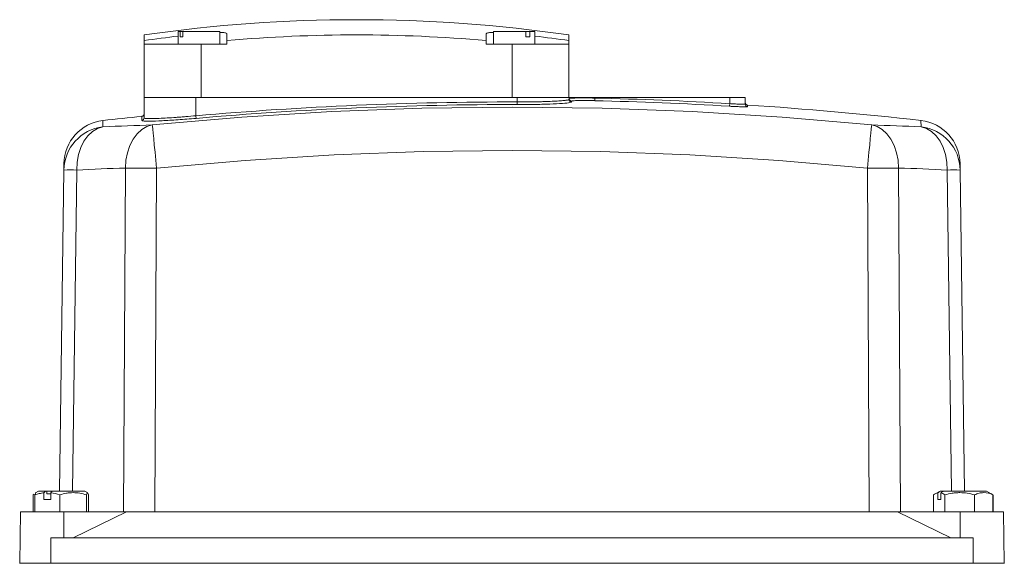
# Model space of a CAD drawing. Header units: millimetres. Extents: x 165 to 832, y 42 to 879.
# Tile 23 of 23: x 640 to 830, y 774 to 879. Entities that reach past the tile are written whole.
import ezdxf

# ---------------------------------------------------------------- set-up
doc = ezdxf.new("R2010")
doc.units = ezdxf.units.MM

msp = doc.modelspace()

# ---------------------------------------------------------------- linework, layer by layer
at = {"color": 7, "linetype": 'Continuous', "lineweight": 15}
for p, q in [((663.95, 875.4), (663.95, 876.5)), ((670.53, 877.13), (670.53, 874.73)), ((670.88, 877.13), (670.53, 877.13)), ((670.88, 876.13), (670.88, 877.13)), ((670.88, 877.13), (671.4, 877.13)), ((671.4, 876.13), (670.88, 876.13)), ((671.4, 877.13), (671.4, 876.13)), ((678.53, 877.13), (671.4, 877.13)), ((678.53, 874.73), (678.53, 877.13)), ((679.94, 876.72), (679.94, 875.4)), ((729.94, 875.4), (729.94, 876.72)), ((731.34, 877.13), (731.34, 874.73)), ((737.6, 877.13), (731.34, 877.13)), ((737.6, 876.13), (737.6, 877.13)), ((737.6, 877.13), (738.35, 877.13)), ((738.35, 876.13), (737.6, 876.13)), ((739.34, 877.13), (738.35, 877.13)), ((738.35, 877.13), (738.35, 876.13)), ((739.34, 874.73), (739.34, 877.13)), ((745.93, 876.5), (745.93, 875.4)), ((663.95, 874.73), (663.95, 875.4)), ((663.95, 874.73), (663.95, 864.43)), ((674.94, 874.73), (663.95, 874.73)), ((674.94, 874.73), (674.94, 864.43)), ((679.94, 874.73), (674.94, 874.73)), ((679.94, 875.4), (679.94, 874.73)), ((729.94, 874.73), (729.94, 875.4)), ((734.94, 874.73), (729.94, 874.73)), ((734.94, 874.73), (734.94, 864.43)), ((745.93, 874.73), (734.94, 874.73)), ((745.93, 875.4), (745.93, 874.73)), ((745.93, 874.73), (745.93, 864.43)), ((663.94, 860.47), (663.94, 864.43)), ((663.94, 864.43), (673.94, 864.43)), ((673.94, 860.89), (673.94, 864.43)), ((673.94, 864.43), (735.94, 864.43)), ((735.94, 863.55), (735.94, 864.43)), ((735.94, 864.43), (745.94, 864.43)), ((735.94, 863.05), (735.94, 863.55)), ((745.94, 864.04), (745.94, 864.43)), ((745.94, 864.43), (750.94, 864.43)), ((746.43, 863.72), (746.43, 863.54)), ((750.93, 863.81), (750.94, 864.31)), ((750.94, 864.31), (750.94, 864.43)), ((750.94, 864.43), (776.94, 864.43)), ((776.94, 863.23), (776.91, 862.73)), ((776.94, 863.23), (776.94, 864.43)), ((776.94, 864.43), (779.94, 864.43)), ((779.94, 863.12), (779.94, 864.43)), ((673.98, 860.39), (673.94, 860.89)), ((648.46, 850.41), (648.47, 851.64)), ((821.4, 851.64), (821.42, 850.41)), ((647.62, 788.43), (648.46, 850.41)), ((659.98, 784.43), (660.35, 850.79)), ((666.36, 850.79), (665.99, 784.43)), ((803.88, 784.43), (803.51, 850.79)), ((809.52, 850.79), (809.89, 784.43)), ((821.42, 850.41), (822.25, 788.43)), ((642.72, 787.86), (642.53, 787.68)), ((642.53, 787.68), (642.53, 784.43)), ((642.86, 787.68), (643.02, 788.06)), ((642.86, 787.68), (642.86, 784.43)), ((642.98, 788.11), (642.9, 788.06)), ((643.55, 788.43), (642.98, 788.11)), ((644.93, 788.43), (643.55, 788.43)), ((644.6, 786.83), (644.6, 788.09)), ((645.93, 786.83), (644.6, 786.83)), ((645.19, 788.43), (644.93, 788.43)), ((645.19, 788.43), (645.19, 787.93)), ((646.26, 788.43), (645.19, 788.43)), ((645.93, 787.93), (645.19, 787.93)), ((645.93, 788.09), (645.93, 786.83)), ((652.5, 788.43), (646.26, 788.43)), ((647.67, 787.68), (647.67, 784.43)), ((653.06, 788.11), (652.5, 788.43)), ((652.84, 787.68), (652.84, 784.43)), ((653.19, 787.68), (653.19, 784.43)), ((816.3, 787.68), (816.3, 784.43)), ((817.55, 788.43), (816.61, 787.89)), ((817.09, 786.83), (817.09, 788.09)), ((817.69, 786.83), (817.09, 786.83)), ((817.64, 788.43), (817.55, 788.43)), ((818.09, 788.43), (817.64, 788.43)), ((817.69, 788.09), (817.69, 786.83)), ((818.25, 788.43), (818.09, 788.43)), ((826.5, 788.43), (818.25, 788.43)), ((818.48, 787.68), (818.48, 784.43)), ((824.2, 787.68), (824.2, 784.43)), ((827.42, 787.9), (826.5, 788.43)), ((827.74, 787.68), (827.74, 784.43)), ((827.76, 787.68), (827.76, 784.43)), ((640.11, 784.43), (640.02, 779.43)), ((648.43, 784.43), (640.11, 784.43)), ((648.43, 784.43), (648.47, 779.43)), ((660.57, 784.43), (648.43, 784.43)), ((650.25, 779.43), (660.57, 784.43)), ((809.3, 784.43), (660.57, 784.43)), ((809.3, 784.43), (819.63, 779.43)), ((821.44, 784.43), (809.3, 784.43)), ((821.44, 784.43), (821.4, 779.43)), ((829.76, 784.43), (821.44, 784.43)), ((829.85, 779.43), (829.76, 784.43)), ((640.02, 779.43), (639.94, 774.53)), ((645.94, 779.43), (645.94, 774.53)), ((823.94, 779.43), (645.94, 779.43)), ((823.94, 779.43), (823.94, 774.53)), ((829.85, 779.43), (829.93, 774.53)), ((639.94, 774.53), (639.94, 774.43)), ((645.94, 774.53), (639.94, 774.53)), ((645.94, 774.53), (645.94, 774.43)), ((823.94, 774.53), (645.94, 774.53)), ((823.94, 774.53), (823.94, 774.43)), ((829.94, 774.53), (823.94, 774.53)), ((829.94, 774.53), (829.94, 774.43))]:
    msp.add_line(p, q, dxfattribs=at)
at = {"color": 8, "linetype": 'Continuous', "lineweight": 15}
for p, q in [((746.43, 863.54), (746.25, 863.49)), ((780.4, 862.96), (780.4, 862.63)), ((663.49, 859.97), (663.49, 860.78)), ((656.01, 859.97), (656, 858.73)), ((663.58, 859.94), (663.49, 859.97)), ((813.88, 858.73), (813.86, 859.97)), ((650.95, 850.41), (650.11, 788.43)), ((819.76, 788.43), (818.93, 850.41))]:
    msp.add_line(p, q, dxfattribs=at)
at = {"color": 7, "linetype": 'Continuous', "lineweight": 15, "flags": 128}
for points in [[(665.52, 859.11), (682.83, 860.62), (700.18, 861.7), (717.56, 862.35), (734.94, 862.57), (752.32, 862.35), (769.69, 861.7), (787.04, 860.62), (804.36, 859.11)], [(660.35, 850.79), (660.44, 852.3), (660.72, 853.76), (661.18, 855.13), (661.81, 856.35), (662.59, 857.38), (663.48, 858.21), (664.47, 858.79), (665.52, 859.11)], [(665.52, 859.11), (665.55, 858.85), (665.6, 858.31), (665.68, 857.51), (665.79, 856.47), (665.91, 855.24), (666.05, 853.85), (666.2, 852.34), (666.36, 850.79)], [(803.51, 850.79), (803.67, 852.34), (803.82, 853.85), (803.96, 855.24), (804.08, 856.47), (804.19, 857.51), (804.27, 858.31), (804.33, 858.85), (804.36, 859.11)], [(804.36, 859.11), (805.4, 858.79), (806.39, 858.21), (807.29, 857.38), (808.06, 856.35), (808.69, 855.13), (809.15, 853.76), (809.43, 852.3), (809.52, 850.79)], [(656, 858.73), (654.95, 858.41), (653.97, 857.83), (653.09, 857), (652.33, 855.97), (651.72, 854.75), (651.28, 853.38), (651.02, 851.92), (650.95, 850.41)], [(818.93, 850.41), (818.86, 851.92), (818.6, 853.38), (818.15, 854.75), (817.54, 855.97), (816.78, 857), (815.9, 857.83), (814.92, 858.41), (813.88, 858.73)], [(803.51, 850.79), (786.41, 852.28), (769.27, 853.35), (752.11, 853.99), (734.94, 854.21), (717.77, 853.99), (700.61, 853.35), (683.47, 852.28), (666.36, 850.79)]]:
    msp.add_lwpolyline(points, dxfattribs=at)
at = {"color": 7, "linetype": 'Continuous', "lineweight": 15}
for centre, radius, start, end in [((704.94, 591.56), 287.87, 90.0001, 98.1862), ((704.94, 591.56), 287.87, 81.8138, 90.0001), ((704.94, 591.56), 286.78, 96.8904, 98.2175), ((704.94, 591.56), 284.94, 84.9665, 95.0335), ((704.94, 591.56), 286.78, 81.7825, 83.1096), ((734.94, 164.43), 699.12, 89.91805, 95.00559), ((734.94, 164.43), 698.62, 89.91805, 95.00559), ((746.44, 864.22), 0.5, 180.0249, 269.0853), ((746.44, 864.04), 0.5, 180.0321, 269.0928), ((734.94, 164.43), 699.55, 86.56045, 88.69037), ((734.94, 164.43), 700.05, 86.56045, 88.69037), ((780.44, 863.46), 0.5, 180, 266.2758), ((780.44, 863.12), 0.5, 180.0124, 266.2905), ((734.94, 164.43), 700, 83.5263, 86.27581), ((734.94, 164.43), 700, 95.85838, 96.4737), ((663.44, 861.28), 0.5, 275.8584, 0), ((656.97, 851.53), 8.5, 96.4737, 179.231), ((674.7, 511.58), 347.65, 91.5133, 93.0837), ((663.44, 860.47), 0.5, 275.8211, 359.9713), ((795.17, 511.58), 347.65, 86.9163, 88.4867), ((812.9, 851.53), 8.5, 0.769, 83.5263), ((656.95, 850.29), 8.49, 96.4145, 179.1881), ((812.93, 850.29), 8.49, 0.8119, 83.5855), ((649.7, 784.34), 66.08, 88.9208, 91.0792), ((669.42, 507.48), 343.43, 91.5133, 93.0837), ((663.36, 376.28), 474.51, 89.6372, 90.3628), ((806.52, 376.28), 474.51, 89.6372, 90.3628), ((800.45, 507.48), 343.43, 86.9163, 88.4867), ((820.17, 784.34), 66.08, 88.9208, 91.0792)]:
    msp.add_arc(centre, radius, start, end, dxfattribs=at)
for points, knots in [([(678.53, 876.95), (678.72, 876.95), (679.35, 876.95), (679.83, 876.86), (679.9, 876.76), (679.94, 876.72)], [0, 0, 0, 0, 0.210236, 0.675175, 1, 1, 1, 1]), ([(729.94, 876.72), (730, 876.78), (730.14, 876.89), (730.73, 876.97), (731.27, 876.96), (731.34, 876.96)], [0, 0, 0, 0, 0.464165, 0.928511, 1, 1, 1, 1]), ([(735.94, 863.55), (736.6, 863.55), (737.25, 863.55), (738.22, 863.56), (738.54, 863.56), (739.17, 863.57), (739.78, 863.58), (740.37, 863.6), (740.95, 863.61), (741.23, 863.62), (742.05, 863.65), (742.55, 863.67), (743.47, 863.71), (743.9, 863.74), (744.62, 863.79), (744.93, 863.82), (745.3, 863.86), (745.41, 863.88), (745.6, 863.91), (745.68, 863.93), (745.87, 863.97), (745.94, 864.01), (745.94, 864.04)], [0, 0, 0, 0, 0.125, 0.125, 0.1875, 0.1875, 0.25, 0.3125, 0.3125, 0.375, 0.375, 0.5, 0.5, 0.625, 0.625, 0.75, 0.75, 0.8125, 0.8125, 0.875, 0.875, 1, 1, 1, 1]), ([(746.25, 863.49), (746.16, 863.45), (745.94, 863.35), (744.26, 863.22), (741.6, 863.11), (738.65, 863.06), (736.71, 863.05), (735.94, 863.05)], [0, 0, 0, 0, 0.159974, 0.390043, 0.619984, 0.849671, 1, 1, 1, 1]), ([(745.94, 864.22), (745.94, 864.23), (745.97, 864.24), (746.1, 864.26), (746.19, 864.27), (746.44, 864.29), (746.6, 864.3), (746.96, 864.31), (747.17, 864.32), (747.63, 864.33), (747.89, 864.33), (748.43, 864.33), (748.72, 864.33), (749.17, 864.33), (749.33, 864.33), (749.64, 864.33), (749.8, 864.32), (750.28, 864.32), (750.61, 864.31), (750.94, 864.31)], [0, 0, 0, 0, 0.125, 0.125, 0.25, 0.25, 0.375, 0.375, 0.5, 0.5, 0.625, 0.625, 0.75, 0.75, 0.8125, 0.8125, 0.875, 0.875, 1, 1, 1, 1]), ([(750.93, 863.81), (750.63, 863.81), (750.34, 863.82), (749.76, 863.83), (749.48, 863.83), (748.93, 863.83), (748.67, 863.83), (748.19, 863.83), (747.95, 863.83), (747.54, 863.82), (747.35, 863.81), (747.02, 863.8), (746.88, 863.79), (746.66, 863.78), (746.57, 863.77), (746.46, 863.74), (746.43, 863.73), (746.43, 863.72)], [0, 0, 0, 0, 0.125, 0.125, 0.25, 0.25, 0.375, 0.375, 0.5, 0.5, 0.625, 0.625, 0.75, 0.75, 0.875, 0.875, 1, 1, 1, 1]), ([(780.4, 862.63), (780.4, 862.62), (780.38, 862.61), (780.29, 862.6), (780.23, 862.6), (780.05, 862.6), (779.94, 862.6), (779.69, 862.6), (779.54, 862.61), (779.22, 862.62), (779.04, 862.62), (778.66, 862.64), (778.46, 862.65), (778.04, 862.67), (777.82, 862.68), (777.37, 862.7), (777.14, 862.71), (776.91, 862.73)], [0, 0, 0, 0, 0.125, 0.125, 0.25, 0.25, 0.375, 0.375, 0.5, 0.5, 0.625, 0.625, 0.75, 0.75, 0.875, 0.875, 1, 1, 1, 1]), ([(776.94, 863.23), (777.13, 863.21), (777.33, 863.2), (777.72, 863.18), (777.91, 863.17), (778.27, 863.15), (778.44, 863.14), (778.77, 863.12), (778.92, 863.11), (779.2, 863.11), (779.32, 863.1), (779.54, 863.1), (779.63, 863.1), (779.78, 863.1), (779.84, 863.1), (779.92, 863.11), (779.94, 863.12), (779.94, 863.12)], [0, 0, 0, 0, 0.125, 0.125, 0.25, 0.25, 0.375, 0.375, 0.5, 0.5, 0.625, 0.625, 0.75, 0.75, 0.875, 0.875, 1, 1, 1, 1]), ([(663.94, 860.47), (663.94, 860.44), (664, 860.41), (664.2, 860.38), (664.28, 860.37), (664.47, 860.36), (664.69, 860.35), (664.97, 860.34), (665.28, 860.34), (665.45, 860.34), (666, 860.35), (666.41, 860.36), (667.34, 860.4), (667.85, 860.43), (668.94, 860.49), (669.51, 860.53), (670.42, 860.59), (670.73, 860.62), (671.36, 860.66), (671.67, 860.69), (672.63, 860.77), (673.28, 860.82), (673.94, 860.89)], [0, 0, 0, 0, 0.125, 0.125, 0.1875, 0.1875, 0.25, 0.3125, 0.3125, 0.375, 0.375, 0.5, 0.5, 0.625, 0.625, 0.75, 0.75, 0.8125, 0.8125, 0.875, 0.875, 1, 1, 1, 1]), ([(673.98, 860.39), (672.8, 860.29), (670.44, 860.1), (667.29, 859.91), (664.94, 859.83), (663.75, 859.85), (663.62, 859.92), (663.58, 859.94)], [0, 0, 0, 0, 0.226361, 0.452755, 0.67835, 0.90315, 1, 1, 1, 1]), ([(642.86, 787.68), (643.14, 787.78), (643.43, 787.87), (644.01, 788.01), (644.31, 788.06), (644.6, 788.09)], [0, 0, 0, 0, 0.5, 0.5, 1, 1, 1, 1]), ([(652.84, 787.68), (652, 787.96), (651.14, 788.13), (650.04, 788.13), (649.82, 788.12), (649.38, 788.08), (649.17, 788.05), (648.52, 787.93), (648.1, 787.82), (647.67, 787.68)], [0, 0, 0, 0, 0.5, 0.5, 0.625, 0.625, 0.75, 0.75, 1, 1, 1, 1]), ([(653.19, 787.68), (653.13, 787.96), (653.07, 788.13), (653, 788.13), (652.99, 788.12), (652.96, 788.08), (652.94, 788.05), (652.9, 787.93), (652.87, 787.82), (652.84, 787.68)], [0, 0, 0, 0, 0.5, 0.5, 0.625, 0.625, 0.75, 0.75, 1, 1, 1, 1]), ([(818.48, 787.68), (818.35, 787.78), (818.22, 787.87), (817.96, 788.01), (817.83, 788.06), (817.69, 788.09)], [0, 0, 0, 0, 0.5, 0.5, 1, 1, 1, 1]), ([(824.2, 787.68), (823.26, 787.96), (822.32, 788.13), (821.1, 788.13), (820.86, 788.12), (820.37, 788.08), (820.13, 788.05), (819.42, 787.93), (818.95, 787.82), (818.48, 787.68)], [0, 0, 0, 0, 0.5, 0.5, 0.625, 0.625, 0.75, 0.75, 1, 1, 1, 1]), ([(827.74, 787.68), (827.16, 787.96), (826.58, 788.13), (825.82, 788.13), (825.67, 788.12), (825.37, 788.08), (825.22, 788.05), (824.78, 787.93), (824.49, 787.82), (824.2, 787.68)], [0, 0, 0, 0, 0.5, 0.5, 0.625, 0.625, 0.75, 0.75, 1, 1, 1, 1]), ([(827.42, 787.9), (827.43, 787.89), (827.54, 787.85), (827.65, 787.76), (827.74, 787.68)], [0, 0, 0, 0, 0.104952, 1, 1, 1, 1])]:
    msp.add_open_spline(points, degree=3, knots=knots, dxfattribs=at)
for points in [[(644.93, 788.43), (644.82, 788.32), (644.71, 788.21), (644.6, 788.09)], [(645.93, 788.09), (646.04, 788.21), (646.15, 788.32), (646.26, 788.43)], [(645.93, 788.09), (646.53, 788.03), (647.11, 787.88), (647.67, 787.68)], [(817.09, 788.09), (816.82, 788.03), (816.56, 787.88), (816.3, 787.68)], [(817.64, 788.43), (817.46, 788.32), (817.28, 788.21), (817.09, 788.09)], [(817.69, 788.09), (817.88, 788.21), (818.06, 788.32), (818.25, 788.43)]]:
    msp.add_open_spline(points, degree=3, dxfattribs=at)

doc.saveas('drawing.dxf')
